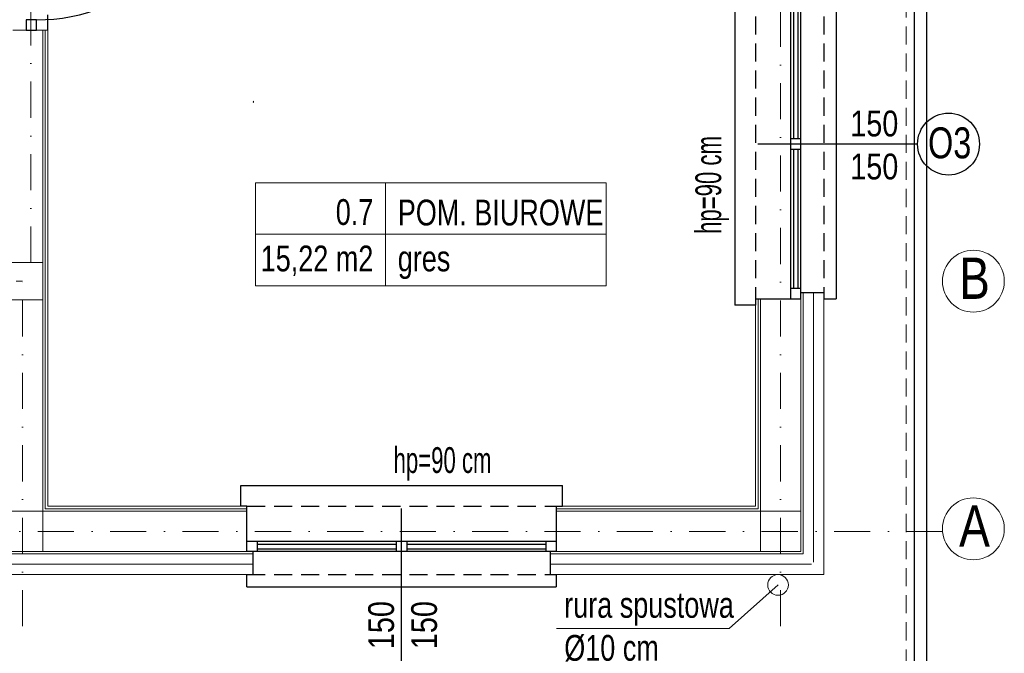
# Model space of a CAD drawing. Header units: inches. Extents: x 67073 to 287261, y -76160 to 48412.
# Tile 17 of 117: x 79585 to 80062, y -41904 to -41597. Entities that reach past the tile are written whole.
import ezdxf

# ---------------------------------------------------------------- set-up
doc = ezdxf.new("R2010")
doc.units = ezdxf.units.IN
doc.header["$MEASUREMENT"] = 0
doc.linetypes.add('DASHDOT', pattern=[1, 0.5, -0.25, 0, -0.25])
doc.linetypes.add('HIDDEN', pattern=[0.375, 0.25, -0.125])
for name, color, linetype, lineweight in [('## 06 klimatyzator', 30, 'Continuous', 15), ('p-- ocieplenie-w.zew', 77, 'Continuous', 0), ('p--dach', 2, 'Continuous', 30), ('p--dach-rura spustowa', 2, 'Continuous', 0), ('p--opisy pomieszczeń', 31, 'Continuous', 0), ('p--osie konstr', 1, 'DASHDOT', 15), ('p--osie konstr.-NR', 1, 'DASHDOT', 15), ('p--płyta GK', 2, 'Continuous', 0), ('p--ściana szkielet', 3, 'Continuous', 0)]:
    doc.layers.add(name, color=color, linetype=linetype, lineweight=lineweight)
for name, color, linetype in [('p--drzwi', 251, 'Continuous'), ('p--obrzeże bet.', 252, 'Continuous'), ('p--okna', 251, 'Continuous'), ('p--opis okna', 181, 'Continuous'), ('p--opisy dodatkowe', 33, 'Continuous'), ('p--podciąg', 61, 'Continuous')]:
    doc.layers.add(name, color=color, linetype=linetype)
doc.styles.add('1-50', font='arial.ttf', dxfattribs={"width": 0.75, "height": 12.5})
doc.styles.get("Standard").update_dxf_attribs({"font": 'ARIAL.TTF', "width": 0.75})
doc.styles.add('STYL-1', font='Arial Narrow.ttf', dxfattribs={"width": 0.75})
doc.linetypes.add('BATTING', pattern='A,0.0001,-0.1,[134,ltypeshp.shx,S=0.1,R=0,X=-0.1,Y=0],-0.2,[134,ltypeshp.shx,S=0.1,R=180,X=0.1,Y=0],-0.1', length=0.4001)

# ---------------------------------------------------------------- blocks, each defined once
blk = doc.blocks.new('drzwi-90-100')
for p, q in [((10.1, 87.38), (5.05, 87.38)), ((5.05, 87.38), (5.05, 2.53)), ((10.1, 2.53), (10.1, 87.38)), ((5.05, 2.53), (0, 2.53)), ((0, 2.53), (0, -2.53)), ((5.05, -2.53), (5.05, 2.53)), ((5.05, 2.53), (10.1, 2.53)), ((100, 2.53), (94.95, 2.53)), ((94.95, 2.53), (94.95, -2.53)), ((100, -2.53), (100, 2.53)), ((0, -2.53), (5.05, -2.53)), ((94.95, -2.53), (100, -2.53))]:
    blk.add_line(p, q)
blk.add_arc((10.8, 3.23), 84.15, 359.5233, 90.4767)
blk = doc.blocks.new('okno-150-33.15')
at = {"linetype": 'Continuous', "ltscale": 35}
for p, q in [((-3, 10), (153, 10)), ((0, -39.15), (150, -39.15))]:
    blk.add_line(p, q, dxfattribs=at)
for p, q in [((-3, 0), (-3, 10)), ((153, 0), (153, 10)), ((0, 0), (-3, 0)), ((0, -21.95), (0, 0)), ((150, 0), (150, -21.95)), ((150, 0), (153, 0)), ((0, -21.95), (0, -16.95)), ((0, -16.95), (5, -16.95)), ((5, -16.95), (145, -16.95)), ((5, -16.95), (5, -21.95)), ((5, -18.45), (72.5, -18.45)), ((72.5, -21.95), (72.5, -16.95)), ((77.5, -16.95), (77.5, -21.95)), ((77.5, -18.45), (145, -18.45)), ((145, -21.95), (145, -16.95)), ((145, -16.95), (150, -16.95)), ((150, -16.95), (150, -21.95)), ((5, -21.95), (0, -21.95)), ((3, -33.15), (3, -21.95)), ((5, -20.61), (72.5, -20.61)), ((145, -21.95), (5, -21.95)), ((77.5, -20.61), (145, -20.61)), ((150, -21.95), (145, -21.95)), ((147, -21.95), (147, -33.15)), ((0, -39.15), (0, -33.15)), ((150, -33.15), (150, -39.15))]:
    blk.add_line(p, q)
at = {"linetype": 'HIDDEN', "ltscale": 35}
for p, q in [((0, 0), (150, 0)), ((0, -33.15), (150, -33.15))]:
    blk.add_line(p, q, dxfattribs=at)

msp = doc.modelspace()

# ---------------------------------------------------------------- linework, layer by layer
at = {"layer": '## 06 klimatyzator', "lineweight": 15}
msp.add_arc((79697.515, -41636.735), 0.367, 303.50779, 49.40559, dxfattribs=at)
at = {"layer": 'p-- ocieplenie-w.zew', "color": 0, "linetype": 'BATTING', "ltscale": 2}
for p, q in [((79969.392, -41859.844), (79969.392, -41729.194)), ((79697.696, -41860.844), (79569.162, -41860.844)), ((79968.392, -41860.844), (79841.696, -41860.844))]:
    msp.add_line(p, q, dxfattribs=at)
at = {"layer": 'p--dach', "color": 0, "linetype": 'HIDDEN', "lineweight": 20, "ltscale": 35}
msp.add_lwpolyline([(78734.392, -41101.444), (80014.392, -41101.444), (80014.392, -41945.844), (78734.392, -41945.844)], close=True, dxfattribs=at)
at = {"layer": 'p--dach-rura spustowa', "color": 0, "linetype": 'Continuous', "lineweight": 0, "ltscale": 75}
msp.add_circle((79952.192, -41870.844), 5, dxfattribs=at)
at = {"layer": 'p--obrzeże bet.', "color": 0, "linetype": 'Continuous', "ltscale": 35}
for points in [[(79570.992, -41915.844), (80024.392, -41915.844), (80024.392, -41131.444), (78724.392, -41131.444), (78724.392, -41921.844), (79177.792, -41921.844)], [(79564.992, -41909.844), (80018.392, -41909.844), (80018.392, -41137.444), (78730.392, -41137.444), (78730.392, -41915.844), (79183.792, -41915.844)]]:
    msp.add_lwpolyline(points, dxfattribs=at)
at = {"layer": 'p--opis okna', "color": 0}
for p, q in [((80019.853, -41657.194), (79942.392, -41657.194)), ((79769.696, -41911.305), (79769.696, -41833.844))]:
    msp.add_line(p, q, dxfattribs=at)
msp.add_circle((80034.853, -41657.194), 15, dxfattribs=at)
at = {"layer": 'p--opisy dodatkowe', "color": 0, "lineweight": 5}
msp.add_lwpolyline([(79844.765, -41892.033), (79928.541, -41892.033), (79952.192, -41870.844)], dxfattribs=at)
at = {"layer": 'p--opisy pomieszczeń', "color": 0}
for p, q in [((79761.892, -41675.905), (79761.892, -41725.905)), ((79868.892, -41700.905), (79698.892, -41700.905))]:
    msp.add_line(p, q, dxfattribs=at)
msp.add_lwpolyline([(79698.892, -41725.905), (79868.892, -41725.905), (79868.892, -41675.905), (79698.892, -41675.905)], close=True, dxfattribs=at)
at = {"layer": 'p--osie konstr', "color": 0, "linetype": 'DASHDOT', "ltscale": 35}
for p, q in [((79589.942, -41714.644), (79589.942, -41131.444)), ((79953.442, -41890.844), (79953.442, -41131.444)), ((79161.592, -41723.644), (79585.942, -41723.644)), ((79585.942, -41890.844), (79585.942, -41723.644)), ((80031.958, -41844.894), (78749.392, -41844.894))]:
    msp.add_line(p, q, dxfattribs=at)
at = {"layer": 'p--osie konstr.-NR', "color": 0, "linetype": 'Continuous', "ltscale": 35}
for centre in [(80046.906, -41723.644), (80046.906, -41843.644)]:
    msp.add_circle(centre, 15, dxfattribs=at)
at = {"layer": 'p--podciąg', "color": 0, "linetype": 'HIDDEN', "ltscale": 30}
msp.add_line((79598.142, -41601.994), (79598.142, -41501.994), dxfattribs=at)
at = {"layer": 'p--płyta GK', "color": 0, "ltscale": 35}
for p, q in [((79596.892, -41833.944), (79596.892, -41601.994)), ((79598.142, -41832.694), (79598.142, -41601.994)), ((79941.242, -41832.694), (79941.242, -41732.194)), ((79941.242, -41832.694), (79941.242, -41732.194)), ((79942.492, -41833.944), (79942.492, -41732.194)), ((79694.696, -41833.944), (79596.892, -41833.944)), ((79694.696, -41832.694), (79598.142, -41832.694)), ((79844.696, -41832.694), (79941.251, -41832.694)), ((79942.492, -41833.944), (79844.696, -41833.944))]:
    msp.add_line(p, q, dxfattribs=at)
at = {"layer": 'p--ściana szkielet', "color": 0, "ltscale": 2}
for p, q in [((79581.242, -41601.994), (79598.142, -41601.994)), ((79595.692, -41854.644), (79595.692, -41601.994)), ((79542.992, -41714.644), (79595.692, -41714.644)), ((79963.192, -41854.644), (79963.192, -41729.194)), ((79964.392, -41855.844), (79964.392, -41729.194)), ((79974.392, -41865.844), (79974.392, -41729.194)), ((79542.992, -41732.644), (79595.692, -41732.644)), ((79943.692, -41835.144), (79943.692, -41732.194)), ((79943.692, -41854.644), (79943.692, -41732.194)), ((79694.696, -41835.144), (79576.192, -41835.144)), ((79694.696, -41835.144), (79576.192, -41835.144)), ((79943.692, -41835.144), (79844.696, -41835.144)), ((79963.192, -41835.144), (79844.696, -41835.144)), ((79697.696, -41855.844), (79574.992, -41855.844)), ((79694.696, -41854.644), (79576.192, -41854.644)), ((79964.392, -41855.844), (79841.696, -41855.844)), ((79963.192, -41854.644), (79844.696, -41854.644)), ((79697.696, -41865.844), (79564.992, -41865.844)), ((79974.392, -41865.844), (79841.696, -41865.844))]:
    msp.add_line(p, q, dxfattribs=at)
at = {"layer": 'p--ściana szkielet', "color": 0, "ltscale": 35}
for points in [[(79974.392, -41729.194), (79963.192, -41729.194), (79963.192, -41732.194), (79941.242, -41732.194)], [(79694.696, -41832.694), (79694.696, -41854.645), (79697.696, -41854.645), (79697.696, -41865.844)], [(79844.696, -41833.694), (79844.696, -41854.645), (79841.696, -41854.645), (79841.696, -41865.844)]]:
    msp.add_lwpolyline(points, dxfattribs=at)

# ---------------------------------------------------------------- block references
at = {"layer": 'p--drzwi', "color": 0, "rotation": 270}
msp.add_blockref('drzwi-90-100', (79590.192, -41501.994), dxfattribs=at)
at = {"layer": 'p--okna', "color": 0, "linetype": 'Continuous', "xscale": -1, "rotation": 89.99999999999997}
msp.add_blockref('okno-150-33.15', (79941.242, -41582.194), dxfattribs=at)
at = {"layer": 'p--okna', "color": 0, "linetype": 'Continuous'}
msp.add_blockref('okno-150-33.15', (79694.696, -41832.694), dxfattribs=at)

# ---------------------------------------------------------------- texts
at = {"layer": 'p--opis okna', "color": 0, "char_height": 12.5, "attachment_point": 7, "rotation": 90}
for s, insert, width, style in [('hp=90 cm', (79928.398, -41700.747), 128.63421, 'STYL-1'), ('{\\W0.8;150\\P150}', (79787.002, -41901.971), 45.287, '1-50')]:
    msp.add_mtext(s, dxfattribs=dict(at, insert=insert, width=width, style=style))
at = {"layer": 'p--opis okna', "color": 0}
for s, insert, char_height, width, attachment_point, style in [('{\\W0.8;150\\P150}', (80010.519, -41674.5), 12.5, 45.287, 9, '1-50'), ('O3', (80024.928, -41664.306), 15, 74.01038, 7, '1-50'), ('hp=90 cm', (79813.249, -41820.35), 12.5, 128.63421, 9, 'STYL-1')]:
    msp.add_mtext(s, dxfattribs=dict(at, insert=insert, char_height=char_height, width=width, attachment_point=attachment_point, style=style))
at = {"layer": 'p--opisy dodatkowe', "color": 0, "insert": (79848.535, -41874.25), "char_height": 12.5, "width": 177.1707, "attachment_point": 1, "style": '1-50'}
msp.add_mtext('rura spustowa\\P%%c10 cm', dxfattribs=at)
at = {"layer": 'p--opisy pomieszczeń', "color": 0, "char_height": 12.5, "style": '1-50'}
for s, insert, width, attachment_point in [('0.7', (79755.96, -41683.877), 98, 3), ('POM. BIUROWE', (79767.824, -41684.113), 106.86476, 1), ('15,22 m2', (79755.96, -41706.38), 98, 3), ('gres', (79767.824, -41706.38), 100, 1)]:
    msp.add_mtext(s, dxfattribs=dict(at, insert=insert, width=width, attachment_point=attachment_point))
at = {"layer": 'p--osie konstr.-NR', "color": 0, "linetype": 'Continuous', "ltscale": 35, "char_height": 20, "width": 63.5564, "attachment_point": 1}
for s, insert in [('{\\W0.8;B}', (80039.991, -41712.229)), ('\\W0.8;A', (80039.991, -41832.229))]:
    msp.add_mtext(s, dxfattribs=dict(at, insert=insert))

doc.saveas('drawing.dxf')
